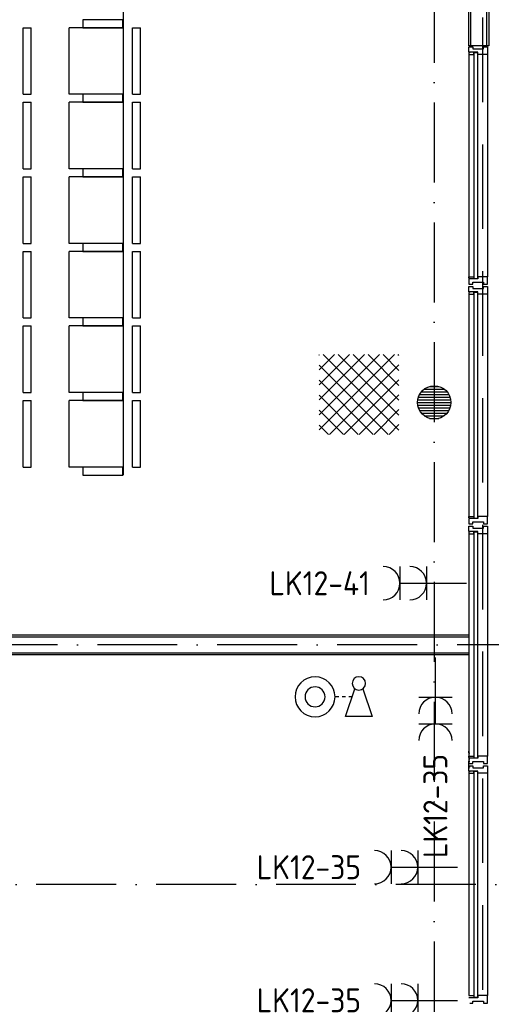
# Model space of a CAD drawing. Header units: millimetres. Extents: x 84333 to 241285, y -2244 to 84291.
# Tile 43 of 74: x 170107 to 173646, y 47876 to 55271. Entities that reach past the tile are written whole.
import ezdxf
from ezdxf.enums import TextEntityAlignment as Align

# ---------------------------------------------------------------- set-up
doc = ezdxf.new("R2010")
doc.units = ezdxf.units.MM
doc.header["$LTSCALE"] = 100
doc.linetypes.add('DASHDOT', pattern=[9, 6, -1.5, 0, -1.5])
doc.linetypes.add('HIDDEN', pattern=[9.525, 6.35, -3.175])
doc.layers.get('0').update_dxf_attribs({"linetype": 'CONTINUOUS'})
for name, color, linetype in [('AFDELING', 4, 'CONTINUOUS'), ('AL$7----_STRAMIEN', 1, 'DASHDOT'), ('AL22----_BINNENWAND', 7, 'CONTINUOUS'), ('AL28----_KONSTRUKTIE', 3, 'CONTINUOUS'), ('AL31----_BUITENKOZ', 7, 'CONTINUOUS'), ('AL32----_BINNENKOZ', 7, 'CONTINUOUS'), ('ALXAA---_GEWBETON', 12, 'CONTINUOUS'), ('ALXOU---_GLAS', 7, 'CONTINUOUS'), ('EB63103-_ATTRIB', 2, 'CONTINUOUS'), ('EL63103-_LICHT-WCD230V', 3, 'CONTINUOUS'), ('EL6441--_DATACOM', 3, 'CONTINUOUS'), ('LIJN070', 130, 'CONTINUOUS')]:
    doc.layers.add(name, color=color, linetype=linetype)
doc.styles.add('1_8', font='ISO', dxfattribs={"height": 1.8})
doc.styles.add('TECHNIC', font='technic_.ttf')

# ---------------------------------------------------------------- blocks, each defined once
blk = doc.blocks.new('ES3W2A')
for p, q in [((1.25, 2), (-1.25, 2)), ((0, 2), (0, -3)), ((1.25, 0), (-1.25, 0))]:
    blk.add_line(p, q)
for centre in [(0, 3.25), (0, 1.25)]:
    blk.add_arc(centre, 1.25, 180, 0)
at = {"style": '1_8'}
for tag, flags, p in [('VERMOGEN', 9, (-2.5, 5)), ('GROEP', 8, (0, 5)), ('SCHAK', 8, (2.5, 5)), ('GELIJK', 9, (5, 5)), ('KAST', 9, (7, 5)), ('TAL', 8, (2.5, 5))]:
    blk.add_attdef(tag, text='', height=1.8, rotation=90, dxfattribs=dict(at, flags=flags)).set_placement(p, align=Align.MIDDLE_CENTER)
at = {"style": '1_8', "width": 0.7, "flags": 8}
blk.add_attdef('DOEL', text='', height=1.8, rotation=90, dxfattribs=at).set_placement((-2.5, 5), align=Align.MIDDLE_LEFT)
at = {"style": '1_8', "flags": 9}
blk.add_attdef('M_CODE', text='', height=1.8, dxfattribs=at).set_placement((0, 0), align=Align.MIDDLE_CENTER)
blk = doc.blocks.new('ES111415')
at = {"color": 1}
for p, q in [((-2.8, -0.05), (-2.55, -0.05)), ((-2.3, -0.05), (-2.05, -0.05)), ((-1.8, -0.05), (-1.55, -0.05))]:
    blk.add_line(p, q, dxfattribs=at)
blk.add_lwpolyline([(-3.6, 0.55), (-4.3, -1.55), (-4.3, -1.55), (-2.3, -1.55), (-3, 0.55)])
for centre, radius in [((-3.3, 0.95), 0.5), ((-0.01, -0.06), 1.5), ((-0.01, -0.06), 0.75)]:
    blk.add_circle(centre, radius)
at = {"style": '1_8', "flags": 8}
for tag, p in [('NUMMER', (-0.01, 5.44)), ('CODE', (-0.01, 2.94))]:
    blk.add_attdef(tag, text='', height=1.8, dxfattribs=at).set_placement(p, align=Align.MIDDLE)
blk.add_attdef('M_CODE', text='', height=1.8, dxfattribs=at).set_placement((-0.01, -0.06), align=Align.MIDDLE_CENTER)
blk = doc.blocks.new('DEMARKATIE1EB')
at = {"layer": 'LIJN070', "linetype": 'HIDDEN'}
blk.add_line((-48632, 23187), (-48632, 67006.5), dxfattribs=at)
blk = doc.blocks.new('A$C13e6995e')
at = {"layer": 'AL32----_BINNENKOZ'}
h = blk.add_hatch(dxfattribs=at)
h.set_pattern_fill('NET', color=8, scale=25, angle=45, style=0)
h.set_pattern_definition([(45, (100247.96, 29365.61), (-56.1266, 56.1266), []), (135, (100247.96, 29365.61), (-56.1266, -56.1266), [])])
h.paths.add_polyline_path([(88020, 54400.8), (88620, 54400.8), (88620, 55000.8), (88020, 55000.8)])
at = {"layer": 'ALXAA---_GEWBETON'}
h = blk.add_hatch(dxfattribs=at)
h.set_pattern_fill('GEWPBET', color=8, scale=100, style=0)
h.set_pattern_definition([(8e-14, (-61415.227, 21096.753), (-3e-14, 20), [])])
edge = h.paths.add_edge_path()
edge.add_arc((88884.9, 54641), 125, 0, 360)
at = {"layer": 'AL$7----_STRAMIEN', "color": 1}
for p, q in [((152663.8, 52820), (49977.9, 52820)), ((152204.4, 51020), (4611.6, 51020))]:
    blk.add_line(p, q, dxfattribs=at)
blk.add_lwpolyline([(88884.9, 79395.1), (88884.9, 40820)], dxfattribs=at)
at = {"layer": 'AL22----_BINNENWAND', "color": 8}
for p, q in [((89144.9, 57320), (89144.8, 68129)), ((89294.8, 68129), (89294.9, 57320)), ((89294.9, 57320), (89144.9, 57320)), ((76312.9, 52895), (89144.9, 52895)), ((89144.9, 52895), (89144.9, 52745)), ((89144.9, 52745), (76312.9, 52745))]:
    blk.add_line(p, q, dxfattribs=at)
at = {"layer": 'AL22----_BINNENWAND', "color": 8, "linetype": 'Continuous'}
for p, q in [((89159.9, 57320), (89159.8, 68129)), ((89279.9, 57320), (89279.8, 68129)), ((76312.9, 52880), (89144.9, 52880)), ((76312.9, 52760), (89144.9, 52760))]:
    blk.add_line(p, q, dxfattribs=at)
at = {"layer": 'AL28----_KONSTRUKTIE', "color": 8}
blk.add_circle((88884.9, 54641), 125, dxfattribs=at)
at = {"layer": 'AL31----_BUITENKOZ', "color": 8, "linetype": 'Continuous'}
for p, q in [((89144.9, 57272), (89144.9, 57311)), ((89144.9, 57311), (89150.9, 57311)), ((89211.9, 57272), (89144.9, 57272)), ((89149.9, 57267), (89144.9, 57267)), ((89144.9, 57267), (89144.9, 57255)), ((89144.9, 57255), (89181.9, 57255)), ((89181.9, 57272), (89149.9, 57272)), ((89149.9, 57272), (89149.9, 57267)), ((89150.9, 57311), (89164.9, 57311)), ((89164.9, 57311), (89164.9, 57311)), ((89164.9, 57311), (89174.4, 57311)), ((89174.4, 57311), (89174.4, 57297)), ((89174.4, 57297), (89254.4, 57297)), ((89181.9, 57255), (89181.9, 57272)), ((89211.9, 57255), (89211.9, 57272)), ((89264.9, 57255), (89211.9, 57255)), ((89254.4, 57297), (89254.4, 57311)), ((89254.4, 57311), (89264.4, 57311)), ((89264.4, 57311), (89264.4, 57311)), ((89264.4, 57311), (89277.9, 57311)), ((89272.9, 57255), (89264.9, 57255)), ((89276.9, 57255), (89272.9, 57255)), ((89283.9, 57255), (89276.9, 57255)), ((89277.9, 57311), (89283.9, 57311)), ((89283.9, 57311), (89283.9, 57292.1)), ((89283.9, 57292.1), (89283.9, 57255)), ((89144.9, 55573), (89144.9, 55585)), ((89144.9, 55585), (89181.9, 55585)), ((89149.9, 55573), (89144.9, 55573)), ((89144.9, 55568), (89144.9, 55529)), ((89211.9, 55568), (89144.9, 55568)), ((89149.9, 55568), (89149.9, 55573)), ((89181.9, 55568), (89149.9, 55568)), ((89174.9, 55529), (89174.9, 55543)), ((89174.9, 55543), (89254.9, 55543)), ((89181.9, 55585), (89181.9, 55568)), ((89264.9, 55585), (89211.9, 55585)), ((89211.9, 55585), (89211.9, 55568)), ((89254.9, 55543), (89254.9, 55529)), ((89272.9, 55585), (89264.9, 55585)), ((89276.9, 55585), (89272.9, 55585)), ((89283.9, 55585), (89276.9, 55585)), ((89283.9, 55548), (89283.9, 55585)), ((89283.9, 55529), (89283.9, 55548)), ((89144.9, 55529), (89150.9, 55529)), ((89144.9, 55472), (89144.9, 55511)), ((89144.9, 55511), (89150.9, 55511)), ((89211.9, 55472), (89144.9, 55472)), ((89149.9, 55467), (89144.9, 55467)), ((89144.9, 55467), (89144.9, 55455)), ((89181.9, 55472), (89149.9, 55472)), ((89149.9, 55472), (89149.9, 55467)), ((89150.9, 55529), (89164.9, 55529)), ((89150.9, 55511), (89164.9, 55511)), ((89164.9, 55529), (89164.9, 55529)), ((89164.9, 55529), (89174.9, 55529)), ((89164.9, 55511), (89164.9, 55511)), ((89164.9, 55511), (89174.4, 55511)), ((89174.4, 55511), (89174.4, 55497)), ((89174.4, 55497), (89254.4, 55497)), ((89181.9, 55455), (89181.9, 55472)), ((89211.9, 55455), (89211.9, 55472)), ((89254.4, 55497), (89254.4, 55511)), ((89254.4, 55511), (89264.4, 55511)), ((89254.9, 55529), (89263.9, 55529)), ((89263.9, 55529), (89263.9, 55529)), ((89263.9, 55529), (89277.9, 55529)), ((89264.4, 55511), (89264.4, 55511)), ((89264.4, 55511), (89277.9, 55511)), ((89277.9, 55529), (89283.9, 55529)), ((89277.9, 55511), (89283.9, 55511)), ((89283.9, 55511), (89283.9, 55492.1)), ((89283.9, 55492.1), (89283.9, 55455)), ((89144.9, 55455), (89181.9, 55455)), ((89264.9, 55455), (89211.9, 55455)), ((89272.9, 55455), (89264.9, 55455)), ((89276.9, 55455), (89272.9, 55455)), ((89283.9, 55455), (89276.9, 55455)), ((89144.9, 53773), (89144.9, 53785)), ((89144.9, 53785), (89181.9, 53785)), ((89149.9, 53773), (89144.9, 53773)), ((89144.9, 53768), (89144.9, 53729)), ((89211.9, 53768), (89144.9, 53768)), ((89149.9, 53768), (89149.9, 53773)), ((89181.9, 53768), (89149.9, 53768)), ((89181.9, 53785), (89181.9, 53768)), ((89264.9, 53785), (89211.9, 53785)), ((89211.9, 53785), (89211.9, 53768)), ((89272.9, 53785), (89264.9, 53785)), ((89276.9, 53785), (89272.9, 53785)), ((89283.9, 53785), (89276.9, 53785)), ((89283.9, 53748), (89283.9, 53785)), ((89144.9, 53729), (89150.9, 53729)), ((89144.9, 53672), (89144.9, 53711)), ((89144.9, 53711), (89150.9, 53711)), ((89150.9, 53729), (89164.9, 53729)), ((89150.9, 53711), (89164.9, 53711)), ((89164.9, 53729), (89164.9, 53729)), ((89164.9, 53729), (89174.9, 53729)), ((89164.9, 53711), (89164.9, 53711)), ((89164.9, 53711), (89174.4, 53711)), ((89174.4, 53711), (89174.4, 53697)), ((89174.4, 53697), (89254.4, 53697)), ((89174.9, 53729), (89174.9, 53743)), ((89174.9, 53743), (89254.9, 53743)), ((89254.4, 53697), (89254.4, 53711)), ((89254.4, 53711), (89264.4, 53711)), ((89254.9, 53743), (89254.9, 53729)), ((89254.9, 53729), (89263.9, 53729)), ((89263.9, 53729), (89263.9, 53729)), ((89263.9, 53729), (89277.9, 53729)), ((89264.4, 53711), (89264.4, 53711)), ((89264.4, 53711), (89277.9, 53711)), ((89277.9, 53729), (89283.9, 53729)), ((89277.9, 53711), (89283.9, 53711)), ((89283.9, 53729), (89283.9, 53748)), ((89283.9, 53711), (89283.9, 53692.1)), ((89283.9, 53692.1), (89283.9, 53655)), ((89211.9, 53672), (89144.9, 53672)), ((89149.9, 53667), (89144.9, 53667)), ((89144.9, 53667), (89144.9, 53655)), ((89144.9, 53655), (89181.9, 53655)), ((89181.9, 53672), (89149.9, 53672)), ((89149.9, 53672), (89149.9, 53667)), ((89181.9, 53655), (89181.9, 53672)), ((89211.9, 53655), (89211.9, 53672)), ((89264.9, 53655), (89211.9, 53655)), ((89272.9, 53655), (89264.9, 53655)), ((89276.9, 53655), (89272.9, 53655)), ((89283.9, 53655), (89276.9, 53655)), ((89144.9, 52008.3), (89144.9, 52020.3)), ((89149.9, 52008.3), (89144.9, 52008.3)), ((89144.9, 52003.3), (89144.9, 51964.3)), ((89149.9, 52003.3), (89149.9, 52008.3)), ((89144.9, 51973), (89144.9, 51985)), ((89144.9, 51985), (89181.9, 51985)), ((89149.9, 51973), (89144.9, 51973)), ((89144.9, 51968), (89144.9, 51929)), ((89211.9, 51968), (89144.9, 51968)), ((89144.9, 51964.3), (89150.9, 51964.3)), ((89144.9, 51907.3), (89144.9, 51946.3)), ((89144.9, 51946.3), (89150.9, 51946.3)), ((89144.9, 51929), (89150.9, 51929)), ((89149.9, 51968), (89149.9, 51973)), ((89181.9, 51968), (89149.9, 51968)), ((89150.9, 51929), (89164.9, 51929)), ((89164.9, 51929), (89164.9, 51929)), ((89164.9, 51929), (89174.9, 51929)), ((89174.9, 51929), (89174.9, 51943)), ((89174.9, 51943), (89254.9, 51943)), ((89181.9, 51985), (89181.9, 51968)), ((89264.9, 51985), (89211.9, 51985)), ((89211.9, 51985), (89211.9, 51968)), ((89254.9, 51943), (89254.9, 51929)), ((89254.9, 51929), (89263.9, 51929)), ((89263.9, 51929), (89263.9, 51929)), ((89263.9, 51929), (89277.9, 51929)), ((89272.9, 51985), (89264.9, 51985)), ((89276.9, 51985), (89272.9, 51985)), ((89283.9, 51985), (89276.9, 51985)), ((89277.9, 51929), (89283.9, 51929)), ((89283.9, 51948), (89283.9, 51985)), ((89283.9, 51929), (89283.9, 51948)), ((89144.9, 51872), (89144.9, 51911)), ((89144.9, 51911), (89150.9, 51911)), ((89149.9, 51902.3), (89144.9, 51902.3)), ((89144.9, 51902.3), (89144.9, 51890.3)), ((89211.9, 51872), (89144.9, 51872)), ((89149.9, 51867), (89144.9, 51867)), ((89144.9, 51867), (89144.9, 51855)), ((89144.9, 51855), (89181.9, 51855)), ((89149.9, 51907.3), (89149.9, 51902.3)), ((89181.9, 51872), (89149.9, 51872)), ((89149.9, 51872), (89149.9, 51867)), ((89150.9, 51911), (89164.9, 51911)), ((89164.9, 51911), (89164.9, 51911)), ((89164.9, 51911), (89174.4, 51911)), ((89174.4, 51911), (89174.4, 51897)), ((89174.4, 51897), (89254.4, 51897)), ((89181.9, 51855), (89181.9, 51872)), ((89211.9, 51855), (89211.9, 51872)), ((89264.9, 51855), (89211.9, 51855)), ((89254.4, 51897), (89254.4, 51911)), ((89254.4, 51911), (89264.4, 51911)), ((89264.4, 51911), (89264.4, 51911)), ((89264.4, 51911), (89277.9, 51911)), ((89272.9, 51855), (89264.9, 51855)), ((89276.9, 51855), (89272.9, 51855)), ((89283.9, 51855), (89276.9, 51855)), ((89277.9, 51911), (89283.9, 51911)), ((89283.9, 51911), (89283.9, 51892.1)), ((89283.9, 51892.1), (89283.9, 51855)), ((89144.9, 50185), (89181.9, 50185)), ((89211.9, 50168), (89144.9, 50168)), ((89181.9, 50168), (89149.9, 50168)), ((89174.9, 50129), (89174.9, 50143)), ((89174.9, 50143), (89254.9, 50143)), ((89181.9, 50185), (89181.9, 50168)), ((89264.9, 50185), (89211.9, 50185)), ((89211.9, 50185), (89211.9, 50168)), ((89254.9, 50143), (89254.9, 50129)), ((89272.9, 50185), (89264.9, 50185)), ((89276.9, 50185), (89272.9, 50185)), ((89283.9, 50185), (89276.9, 50185)), ((89283.9, 50148), (89283.9, 50185)), ((89283.9, 50129), (89283.9, 50148)), ((89150.9, 50129), (89164.9, 50129)), ((89164.9, 50129), (89164.9, 50129)), ((89164.9, 50129), (89174.9, 50129)), ((89254.9, 50129), (89263.9, 50129)), ((89263.9, 50129), (89263.9, 50129)), ((89263.9, 50129), (89277.9, 50129)), ((89277.9, 50129), (89283.9, 50129))]:
    blk.add_line(p, q, dxfattribs=at)
at = {"layer": 'AL31----_BUITENKOZ', "color": 8}
for p, q in [((89144.9, 57255), (89144.9, 55585)), ((89283.9, 57255), (89283.9, 55585)), ((89144.9, 55455), (89144.9, 53785)), ((89283.9, 55455), (89283.9, 53785)), ((89144.9, 53655), (89144.9, 51985)), ((89283.9, 53655), (89283.9, 51985)), ((89144.9, 51855), (89144.9, 50185)), ((89283.9, 51855), (89283.9, 50185))]:
    blk.add_line(p, q, dxfattribs=at)
at = {"layer": 'AL32----_BINNENKOZ', "color": 8}
for p, q in [((86549.7, 65455), (86549.7, 54095)), ((85800.4, 56955.6), (85800.4, 57455.6)), ((85800.4, 57455.6), (85859.8, 57455.6)), ((85859.8, 56955.6), (85859.8, 57455.6)), ((86144.6, 56955.6), (86144.6, 57455.6)), ((86549.7, 57455.6), (86144.6, 57455.6)), ((86549.7, 57455.6), (86549.7, 56955.6)), ((86620.4, 56955.6), (86620.4, 57455.6)), ((86620.4, 57455.6), (86679.8, 57455.6)), ((86679.8, 56955.6), (86679.8, 57455.6)), ((85800.4, 56955.6), (85859.8, 56955.6)), ((86549.7, 56955.6), (86144.6, 56955.6)), ((86620.4, 56955.6), (86679.8, 56955.6)), ((85800.4, 56395.6), (85800.4, 56895.6)), ((85800.4, 56895.6), (85859.8, 56895.6)), ((85859.8, 56395.6), (85859.8, 56895.6)), ((86144.6, 56395.6), (86144.6, 56895.6)), ((86549.7, 56895.6), (86144.6, 56895.6)), ((86549.7, 56895.6), (86549.7, 56395.6)), ((86620.4, 56395.6), (86620.4, 56895.6)), ((86620.4, 56895.6), (86679.8, 56895.6)), ((86679.8, 56395.6), (86679.8, 56895.6)), ((85800.4, 56395.6), (85859.8, 56395.6)), ((86549.7, 56395.6), (86144.6, 56395.6)), ((86620.4, 56395.6), (86679.8, 56395.6)), ((85800.4, 55835.6), (85800.4, 56335.6)), ((85800.4, 56335.6), (85859.8, 56335.6)), ((85859.8, 55835.6), (85859.8, 56335.6)), ((86144.6, 55835.6), (86144.6, 56335.6)), ((86549.7, 56335.6), (86144.6, 56335.6)), ((86549.7, 56335.6), (86549.7, 55835.6)), ((86620.4, 55835.6), (86620.4, 56335.6)), ((86620.4, 56335.6), (86679.8, 56335.6)), ((86679.8, 55835.6), (86679.8, 56335.6)), ((85800.4, 55835.6), (85859.8, 55835.6)), ((85800.4, 55275.6), (85800.4, 55775.6)), ((85800.4, 55775.6), (85859.8, 55775.6)), ((85859.8, 55275.6), (85859.8, 55775.6)), ((86549.7, 55835.6), (86144.6, 55835.6)), ((86144.6, 55275.6), (86144.6, 55775.6)), ((86549.7, 55775.6), (86144.6, 55775.6)), ((86549.7, 55775.6), (86549.7, 55275.6)), ((86620.4, 55835.6), (86679.8, 55835.6)), ((86620.4, 55275.6), (86620.4, 55775.6)), ((86620.4, 55775.6), (86679.8, 55775.6)), ((86679.8, 55275.6), (86679.8, 55775.6)), ((85800.4, 55275.6), (85859.8, 55275.6)), ((86549.7, 55275.6), (86144.6, 55275.6)), ((86620.4, 55275.6), (86679.8, 55275.6)), ((85800.4, 54715.6), (85800.4, 55215.6)), ((85800.4, 55215.6), (85859.8, 55215.6)), ((85859.8, 54715.6), (85859.8, 55215.6)), ((86144.6, 54715.6), (86144.6, 55215.6)), ((86549.7, 55215.6), (86144.6, 55215.6)), ((86549.7, 55215.6), (86549.7, 54715.6)), ((86620.4, 54715.6), (86620.4, 55215.6)), ((86620.4, 55215.6), (86679.8, 55215.6)), ((86679.8, 54715.6), (86679.8, 55215.6)), ((85800.4, 54715.6), (85859.8, 54715.6)), ((85800.4, 54155.6), (85800.4, 54655.6)), ((85800.4, 54655.6), (85859.8, 54655.6)), ((85859.8, 54155.6), (85859.8, 54655.6)), ((86549.7, 54715.6), (86144.6, 54715.6)), ((86144.6, 54155.6), (86144.6, 54655.6)), ((86549.7, 54655.6), (86144.6, 54655.6)), ((86549.7, 54655.6), (86549.7, 54155.6)), ((86620.4, 54715.6), (86679.8, 54715.6)), ((86620.4, 54155.6), (86620.4, 54655.6)), ((86620.4, 54655.6), (86679.8, 54655.6)), ((86679.8, 54155.6), (86679.8, 54655.6)), ((85800.4, 54155.6), (85859.8, 54155.6)), ((86549.7, 54155.6), (86144.6, 54155.6)), ((86620.4, 54155.6), (86679.8, 54155.6))]:
    blk.add_line(p, q, dxfattribs=at)
for points in [[(86248.6, 57455.6), (86547.5, 57455.6), (86547.5, 57515.6), (86248.6, 57515.6)], [(86248.6, 57455.6), (86547.5, 57455.6), (86547.5, 57515.6), (86248.6, 57515.6)], [(86248.6, 56895.6), (86547.5, 56895.6), (86547.5, 56955.6), (86248.6, 56955.6)], [(86248.6, 56895.6), (86547.5, 56895.6), (86547.5, 56955.6), (86248.6, 56955.6)], [(86248.6, 56335.6), (86547.5, 56335.6), (86547.5, 56395.6), (86248.6, 56395.6)], [(86248.6, 56335.6), (86547.5, 56335.6), (86547.5, 56395.6), (86248.6, 56395.6)], [(86248.6, 55775.6), (86547.5, 55775.6), (86547.5, 55835.6), (86248.6, 55835.6)], [(86248.6, 55775.6), (86547.5, 55775.6), (86547.5, 55835.6), (86248.6, 55835.6)], [(86248.6, 55215.6), (86547.5, 55215.6), (86547.5, 55275.6), (86248.6, 55275.6)], [(86248.6, 55215.6), (86547.5, 55215.6), (86547.5, 55275.6), (86248.6, 55275.6)], [(86248.6, 54655.6), (86547.5, 54655.6), (86547.5, 54715.6), (86248.6, 54715.6)], [(86248.6, 54655.6), (86547.5, 54655.6), (86547.5, 54715.6), (86248.6, 54715.6)], [(86248.6, 54095.6), (86547.5, 54095.6), (86547.5, 54155.6), (86248.6, 54155.6)]]:
    blk.add_lwpolyline(points, close=True, dxfattribs=at)
at = {"layer": 'ALXOU---_GLAS', "color": 8}
for p, q in [((89183.9, 55570), (89183.9, 57270)), ((89183.9, 57270), (89209.9, 57270)), ((89209.9, 57270), (89209.9, 55570)), ((89209.9, 55570), (89183.9, 55570)), ((89183.9, 53770), (89183.9, 55470)), ((89183.9, 55470), (89209.9, 55470)), ((89209.9, 55470), (89209.9, 53770)), ((89209.9, 53770), (89183.9, 53770)), ((89183.9, 51970), (89183.9, 53670)), ((89183.9, 53670), (89209.9, 53670)), ((89209.9, 53670), (89209.9, 51970)), ((89209.9, 51970), (89183.9, 51970)), ((89183.9, 50170), (89183.9, 51870)), ((89183.9, 51870), (89209.9, 51870)), ((89209.9, 51870), (89209.9, 50170)), ((89209.9, 50170), (89183.9, 50170))]:
    blk.add_line(p, q, dxfattribs=at)
at = {"layer": 'AFDELING', "color": 8, "style": 'TECHNIC'}
for p in [(92219.2, 54467.7), (58038, 41625.4), (88107.6, 41443.8)]:
    blk.add_attdef('VIDE', text='', height=500, dxfattribs=at).set_placement(p, align=Align.CENTER)
blk.add_attdef('VIDE', text='', height=500, rotation=90, dxfattribs=at).set_placement((75128.7, 25766.1), align=Align.CENTER)

msp = doc.modelspace()

# ---------------------------------------------------------------- block references
at = {"layer": 'EL63103-_LICHT-WCD230V'}
ref = msp.add_blockref('ES3W2A', (173159.7, 51038.7), dxfattribs=dict(at, xscale=100, yscale=100, zscale=100, rotation=90))
ref.add_attrib('GROEP', 'LK12-41', dxfattribs={"layer": 'EB63103-_ATTRIB', "color": 1, "height": 180, "style": '1_8', "flags": 8}).set_placement((172734.7, 51038.7), align=Align.MIDDLE_RIGHT)
ref = msp.add_blockref('ES3W2A', (173226.2, 50181.7), dxfattribs=dict(at, xscale=100, yscale=100, zscale=100, rotation=180))
ref.add_attrib('GROEP', 'LK12-35', dxfattribs={"layer": 'EB63103-_ATTRIB', "color": 1, "height": 180, "rotation": 90, "style": '1_8', "flags": 8}).set_placement((173226.2, 49756.7), align=Align.MIDDLE_RIGHT)
ref = msp.add_blockref('ES3W2A', (173093.2, 48905.7), dxfattribs=dict(at, xscale=100, yscale=100, zscale=100, rotation=90))
ref.add_attrib('GROEP', 'LK12-35', dxfattribs={"layer": 'EB63103-_ATTRIB', "color": 1, "height": 180, "style": '1_8', "flags": 8}).set_placement((172668.2, 48905.7), align=Align.MIDDLE_RIGHT)
ref = msp.add_blockref('ES3W2A', (173093.2, 47905.7), dxfattribs=dict(at, xscale=100, yscale=100, zscale=100, rotation=90))
ref.add_attrib('GROEP', 'LK12-35', dxfattribs={"layer": 'EB63103-_ATTRIB', "color": 1, "height": 180, "style": '1_8', "flags": 8}).set_placement((172668.2, 47905.7), align=Align.MIDDLE_RIGHT)
at = {"layer": 'EL6441--_DATACOM'}
msp.add_blockref('A$C13e6995e', (84333, -2244.2), dxfattribs=at)
at = {"layer": 'EL6441--_DATACOM', "xscale": -100.0000000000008, "yscale": 100, "zscale": 100, "rotation": 0.0004147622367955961}
msp.add_blockref('ES111415', (172322, 50191.5), dxfattribs=at)
at = {"layer": 'LIJN070'}
msp.add_blockref('DEMARKATIE1EB', (222214.7, 11462.8), dxfattribs=at)

doc.saveas('drawing.dxf')
